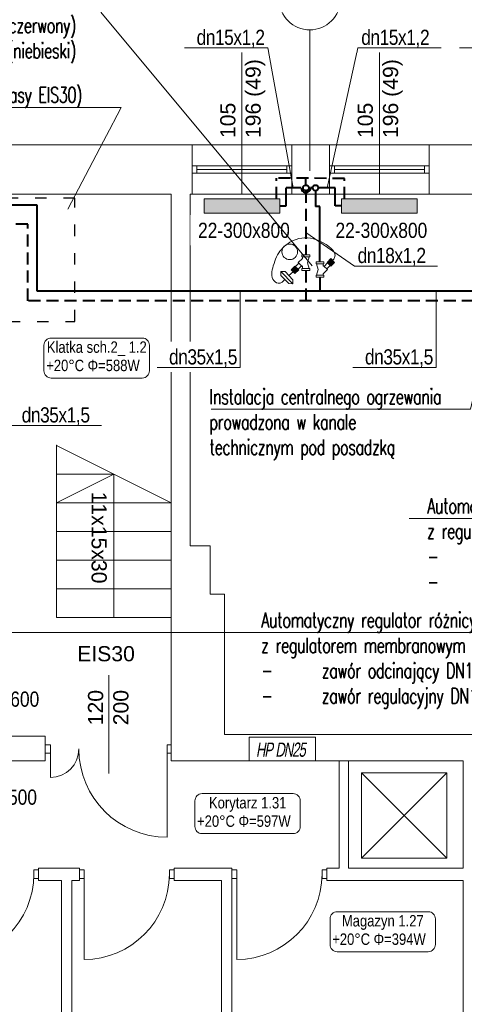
# Model space of a CAD drawing. Header units: millimetres. Extents: x -2390 to 43572, y -15084 to -12114.
# Tile 24 of 52: x 23461 to 23930, y -13682 to -12643. Entities that reach past the tile are written whole.
import ezdxf
from ezdxf import colors
from ezdxf.entities.mleader import LeaderData, LeaderLine
from ezdxf.enums import TextEntityAlignment as Align
from ezdxf.math import Vec2, Vec3

# ---------------------------------------------------------------- set-up
doc = ezdxf.new("R2010")
doc.units = ezdxf.units.MM
for name, pattern in [('ACAD_ISO03W100', [30, 12, -18]), ('DASHDOT', [1, 0.5, -0.25, 0, -0.25]), ('DASHED', [1.905, 1.27, -0.635])]:
    doc.linetypes.add(name, pattern=pattern)
for name, color, linetype, lineweight in [('@ grzejniki', 7, 'Continuous', 30), ('@ opis C..O.', 7, 'Continuous', 18), ('@HYDRANTOWA', 108, 'DASHDOT', 40), ('IS-Działka (powrotna)', 5, 'DASHED', 40), ('IS-Działka (zasilająca)', 1, 'Continuous', 40), ('IS-Grzejnik', 7, 'Continuous', 5), ('IS-Grzejnik_etykieta', 7, 'Continuous', 5), ('IS-opis', 7, 'Continuous', 25), ('opisy', 5, 'Continuous', 5), ('stolarka', 3, 'Continuous', 9), ('wymiary', 6, 'Continuous', 5), ('zawory', 7, 'Continuous', 18), ('ściany nośne', 1, 'Continuous', 25)]:
    doc.layers.add(name, color=color, linetype=linetype, lineweight=lineweight)
doc.layers.add('IS-Room (Automatic)', color=7, linetype='Continuous', lineweight=5, true_color=0x000000)
doc.styles.add('Arial_Narrow_____', font='ARIALN.TTF')
doc.styles.add('ROMANS', font='romans.shx', dxfattribs={"height": 1})
doc.styles.add('SIMPLEX', font='simplex.shx', dxfattribs={"width": 0.75})
doc.styles.get("Standard").update_dxf_attribs({"font": 'arial.ttf'})
doc.styles.add('STYLE1', font='arial.ttf', dxfattribs={"width": 0.8, "oblique": 10})
doc.styles.add('TABELKA', font='romans.shx', dxfattribs={"width": 0.9})

# ---------------------------------------------------------------- blocks, each defined once
blk = doc.blocks.new('A$C19E64F29')
at = {"layer": 'zawory'}
for p, q in [((-15.4, -0.7), (-11.5, 3.3)), ((-10.4, -3.6), (-14.4, 0.4)), ((-10.4, -3.6), (-14.4, 0.4)), ((-9.9, -3), (-13.8, 0.9)), ((-9.8, -3), (-13.8, 0.9)), ((-9.3, -2.5), (-13.3, 1.5)), ((-9.3, -2.5), (-13.3, 1.5)), ((-8.8, -1.9), (-12.7, 2)), ((-8.8, -1.9), (-12.7, 2)), ((-8.2, -1.4), (-12.2, 2.6)), ((-7.5, -0.7), (-11.5, 3.3)), ((4.1, -2.2), (4.1, 0)), ((-11.5, -4.7), (-15.4, -0.7)), ((-10.9, -4.1), (-14.9, -0.2)), ((-11.5, -4.7), (-7.5, -0.7)), ((-7.3, -7.6), (-10.9, -4.1)), ((-10.9, -4.1), (-10.9, -4.1)), ((-4.5, -4.9), (-8.1, -1.3)), ((-7.9, -8.3), (-3.9, -4.3)), ((-3.5, -12.7), (-7.9, -8.3)), ((4.1, -2.2), (-4.1, -2.2)), ((-3.5, -4.8), (-3.9, -4.3)), ((-3.5, -2.2), (-3.5, -4.8)), ((1.9, -8.2), (3.5, -2.2)), ((3.5, -14.3), (1.9, -8.2)), ((4.1, -14.3), (-4.1, -14.3)), ((-3.5, -12.7), (-3.5, -14.3)), ((4.1, -16.4), (4.1, -14.3))]:
    blk.add_line(p, q, dxfattribs=at)
for points in [[(-4.1, -2.2), (-4.1, 0), (4.1, 0)], [(4.1, -16.4), (-4.1, -16.4), (-4.1, -14.3)]]:
    blk.add_lwpolyline(points, dxfattribs=at)
blk = doc.blocks.new('A$C419A285A')
at = {"layer": '@ grzejniki', "lineweight": 0}
for p, q in [((-135, -10), (-105, 20)), ((-105, 20), (15, 20)), ((-45, 20), (-45, 58)), ((15, 20), (45, -10)), ((-105, -40), (-135, -10)), ((-135, -10), (45, -10)), ((15, -40), (-105, -40)), ((-45, -100), (-45, -40)), ((45, -10), (15, -40))]:
    blk.add_line(p, q, dxfattribs=at)
blk = doc.blocks.new('A$C3D8D556D')
at = {"layer": '@ grzejniki', "lineweight": 0}
blk.add_circle((29.5, 37.9), 8.23, dxfattribs=at)
blk.add_spline([(-2.4, 45.9), (-3.7, 48.6), (-0.9, 54.8), (14.8, 55.3), (32.1, 46.8), (42.6, 31.3), (40.7, 6.1), (23.5, -9.3), (20.4, -7.3)], degree=3, dxfattribs=at)
at = {"layer": '@ grzejniki', "lineweight": 0, "xscale": -0.1, "yscale": 0.1, "zscale": 0.1, "rotation": 43.66614677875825}
blk.add_blockref('A$C419A285A', (-1.6, 38.6), dxfattribs=at)
at = {"layer": '@ grzejniki', "xscale": -1}
for p, rotation in [((9.8, 21), 90), ((19.1, 6.1), 270.0000000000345)]:
    blk.add_blockref('A$C19E64F29', p, dxfattribs=dict(at, rotation=rotation))
blk = doc.blocks.new('_None')

msp = doc.modelspace()

# ---------------------------------------------------------------- hatches: boundary and pattern name
at = {"layer": 'IS-Grzejnik', "transparency": 33554687, "extrusion": (0, 0, -1)}
for points in [[(-23735.2, -12847.3), (-23655.2, -12847.3), (-23655.2, -12832.2), (-23735.2, -12832.1)], [(-23880.2, -12847.3), (-23800.2, -12847.3), (-23800.2, -12832.2), (-23880.2, -12832.1)]]:
    msp.add_hatch(color=256, dxfattribs=at).paths.add_polyline_path(points)

# ---------------------------------------------------------------- linework, layer by layer
at = {"layer": '@HYDRANTOWA', "color": 252, "linetype": 'Continuous', "lineweight": 20, "transparency": 33554687}
msp.add_lwpolyline([(23702.7, -13425.1), (23772.7, -13425.1), (23772.7, -13400.1), (23702.7, -13400.1)], close=True, dxfattribs=at)
at = {"layer": 'IS-Działka (powrotna)', "ltscale": 10}
for p, q in [((23803.5, -12810.6), (23731.8, -12810.5)), ((23731.8, -12832.1), (23731.8, -12810.5)), ((23762.7, -12817.6), (23762.7, -12810.5)), ((23803.5, -12832.2), (23803.5, -12810.6)), ((23469.3, -12858.8), (23223.9, -12858.8)), ((23469.3, -12939.6), (23469.3, -12858.8)), ((23762.7, -12907.7), (23762.7, -12939.6)), ((25978.3, -12939.6), (23469.3, -12939.6))]:
    msp.add_line(p, q, dxfattribs=at)
at = {"layer": 'IS-Działka (powrotna)', "ltscale": 80}
msp.add_circle((23762.7, -12820.6), 3, dxfattribs=at)
at = {"layer": 'IS-Działka (zasilająca)'}
for p, q in [((23757.7, -12820.6), (23741.8, -12820.6)), ((23741.8, -12839.7), (23741.8, -12820.6)), ((23769.7, -12820.6), (23767.7, -12820.6)), ((23772.7, -12823.6), (23772.7, -12840.1)), ((23793.5, -12820.6), (23775.7, -12820.6)), ((23793.5, -12839.7), (23793.5, -12820.6)), ((23479.3, -12838.8), (23214.6, -12838.8)), ((23479.3, -12929.6), (23479.3, -12838.8)), ((23735.2, -12839.7), (23741.8, -12839.7)), ((23777.5, -12840.1), (23772.7, -12840.1)), ((23777.5, -12898.5), (23777.5, -12840.1)), ((23800.2, -12839.7), (23793.5, -12839.7)), ((23777.5, -12914.9), (23777.5, -12929.6)), ((25978.3, -12929.6), (23479.3, -12929.6))]:
    msp.add_line(p, q, dxfattribs=at)
msp.add_circle((23772.7, -12820.6), 3, dxfattribs=at)
msp.add_arc((23762.7, -12820.6), 5, 179.9992, 0.0013, dxfattribs=at)
at = {"layer": 'IS-Grzejnik', "extrusion": (0, 0, -1)}
for points in [[(-23735.2, -12847.3), (-23655.2, -12847.4), (-23655.2, -12832.2), (-23735.2, -12832.1)], [(-23880.2, -12847.3), (-23800.2, -12847.4), (-23800.2, -12832.2), (-23880.2, -12832.1)]]:
    msp.add_lwpolyline(points, close=True, dxfattribs=at)
at = {"layer": 'IS-Room (Automatic)'}
for points in [[(23493.9, -13021.2), (23590.1, -13021.2, 0.414214), (23597.6, -13013.7), (23597.6, -12986.5, 0.414214), (23590.1, -12979), (23493.9, -12979, 0.414214), (23486.4, -12986.5), (23486.4, -13013.7, 0.414214)], [(23653.1, -13501.8), (23749.3, -13501.8, 0.414214), (23756.8, -13494.3), (23756.8, -13467.1, 0.414214), (23749.3, -13459.6), (23653.1, -13459.6, 0.414214), (23645.6, -13467.1), (23645.6, -13494.3, 0.414214)], [(23795.7, -13626.3), (23891.8, -13626.3, 0.414214), (23899.3, -13618.8), (23899.3, -13591.6, 0.414214), (23891.8, -13584.1), (23795.7, -13584.1, 0.414214), (23788.2, -13591.6), (23788.2, -13618.8, 0.414214)]]:
    msp.add_lwpolyline(points, format="xyb", close=True, dxfattribs=at)
at = {"layer": 'opisy', "color": 252, "lineweight": 0}
for p, q in [((23695.2, -12827.2), (23695.2, -12662.6)), ((23840.2, -12827.2), (23840.2, -12662.6)), ((23499.7, -13092.2), (23620.7, -13152.8)), ((23560.2, -13122.5), (23499.7, -13152.8)), ((23560.2, -13122.5), (23560.2, -13273.9)), ((23554.7, -13438.5), (23554.7, -13334.8))]:
    msp.add_line(p, q, dxfattribs=at)
at = {"layer": 'stolarka', "color": 252, "lineweight": 0}
for p, q in [((23642.7, -12797.2), (23647.7, -12797.2)), ((23647.7, -12805.2), (23642.7, -12805.2)), ((23647.7, -12797.2), (23647.7, -12805.2)), ((23647.7, -12797.2), (23742.7, -12797.2)), ((23647.7, -12801.2), (23742.7, -12801.2)), ((23647.7, -12805.2), (23742.7, -12805.2)), ((23747.7, -12797.2), (23742.7, -12797.2)), ((23742.7, -12797.2), (23742.7, -12805.2)), ((23742.7, -12805.2), (23747.7, -12805.2)), ((23787.7, -12797.2), (23792.7, -12797.2)), ((23792.7, -12805.2), (23787.7, -12805.2)), ((23792.7, -12797.2), (23792.7, -12805.2)), ((23792.7, -12797.2), (23887.7, -12797.2)), ((23792.7, -12801.2), (23887.7, -12801.2)), ((23792.7, -12805.2), (23887.7, -12805.2)), ((23892.7, -12797.2), (23887.7, -12797.2)), ((23887.7, -12797.2), (23887.7, -12805.2)), ((23887.7, -12805.2), (23892.7, -12805.2)), ((23493.2, -13408), (23487.7, -13408)), ((23493.2, -13417), (23493.2, -13408)), ((23616.2, -13408), (23620.7, -13408)), ((23616.2, -13417), (23616.2, -13408)), ((23493.2, -13417), (23487.7, -13417)), ((23493.2, -13412.5), (23493.2, -13442.5)), ((23616.2, -13412.5), (23616.2, -13505.5)), ((23616.2, -13417), (23620.7, -13417)), ((23475.7, -13540.1), (23480.7, -13540.1)), ((23475.7, -13549.1), (23475.7, -13540.1)), ((23528.7, -13540.1), (23523.7, -13540.1)), ((23528.7, -13549.1), (23528.7, -13540.1)), ((23618.7, -13540.1), (23623.7, -13540.1)), ((23618.7, -13549.1), (23618.7, -13540.1)), ((23689.7, -13540.1), (23684.7, -13540.1)), ((23689.7, -13549.1), (23689.7, -13540.1)), ((23779.7, -13540.1), (23784.7, -13540.1)), ((23779.7, -13549.1), (23779.7, -13540.1)), ((23475.7, -13549.1), (23480.7, -13549.1)), ((23528.7, -13549.1), (23523.7, -13549.1)), ((23528.7, -13544.6), (23528.7, -13634.6)), ((23618.7, -13549.1), (23623.7, -13549.1)), ((23689.7, -13549.1), (23684.7, -13549.1)), ((23689.7, -13544.6), (23689.7, -13634.6)), ((23779.7, -13549.1), (23784.7, -13549.1))]:
    msp.add_line(p, q, dxfattribs=at)
for points in [[(23385.7, -13634.6, 0.411545), (23475.7, -13544.6)], [(23528.7, -13634.6, 0.411545), (23618.7, -13544.6)], [(23689.7, -13634.6, 0.411545), (23779.7, -13544.6)]]:
    msp.add_lwpolyline(points, format="xyb", dxfattribs=at)
for centre, radius, start, end in [((23493.2, -13412.5), 30, 270, 0), ((23616.2, -13412.5), 93, 180.0031, 270)]:
    msp.add_arc(centre, radius, start, end, dxfattribs=at)
at = {"layer": 'wymiary', "color": 0}
msp.add_line((23766.8, -12653.9), (23766.8, -12802.8), dxfattribs=at)
msp.add_circle((23766.8, -12621.7), 32.3, dxfattribs=at)
at = {"layer": 'ściany nośne', "color": 252, "lineweight": 0}
for p, q in [((23327.7, -12775.2), (24077.7, -12775.2)), ((23642.7, -12827.2), (23642.7, -12775.2)), ((23747.7, -12827.2), (23747.7, -12775.2)), ((23787.7, -12827.2), (23787.7, -12775.2)), ((23892.7, -12827.2), (23892.7, -12775.2)), ((23352.7, -12827.2), (23620.7, -12827.2)), ((23620.7, -13398.9), (23620.7, -12827.2)), ((23640.7, -12827.2), (24077.7, -12827.2)), ((23640.7, -12827.2), (23640.7, -13198.1)), ((23499.7, -13273.9), (23499.7, -13092.2)), ((23499.7, -13122.5), (23560.2, -13122.5)), ((23499.7, -13152.8), (23620.7, -13152.8)), ((23499.7, -13183.1), (23620.7, -13183.1)), ((23640.7, -13198.1), (23661.7, -13198.1)), ((23661.7, -13198.1), (23661.7, -13249.1)), ((23499.7, -13213.3), (23620.7, -13213.3)), ((23499.7, -13243.6), (23620.7, -13243.6)), ((23661.7, -13249.1), (23676.7, -13249.1)), ((23676.7, -13249.1), (23676.7, -13397.1)), ((23499.7, -13273.9), (23620.7, -13273.9)), ((24232.7, -13397.1), (23676.7, -13397.1)), ((23352.7, -13398.9), (23487.6, -13398.9)), ((23487.6, -13398.9), (23487.6, -13425.1)), ((23620.7, -13398.9), (23620.7, -13425.1)), ((23487.6, -13425.1), (23357.7, -13425.1)), ((23620.7, -13425.1), (23928.7, -13425.1)), ((23797.7, -13538.1), (23797.7, -13425.1)), ((23807.7, -13538.1), (23807.7, -13425.1)), ((23928.7, -13425.1), (23928.7, -13538.1)), ((23928.7, -13538.1), (23928.7, -13425.1)), ((23821.2, -13437.7), (23821.2, -13527.7)), ((23911.2, -13437.7), (23821.2, -13437.7)), ((23821.2, -13437.7), (23911.2, -13527.7)), ((23821.2, -13527.7), (23911.2, -13437.7)), ((23911.2, -13527.7), (23911.2, -13437.7)), ((23821.2, -13527.7), (23911.2, -13527.7)), ((23480.7, -13538.1), (23523.7, -13538.1)), ((23480.7, -13538.1), (23480.7, -13551.1)), ((23523.7, -13551.1), (23523.7, -13538.1)), ((23623.7, -13538.1), (23684.7, -13538.1)), ((23623.7, -13538.1), (23684.7, -13538.1)), ((23623.7, -13551.1), (23623.7, -13538.1)), ((23684.7, -13551.1), (23684.7, -13538.1)), ((23784.7, -13538.1), (23784.7, -13551.1)), ((23784.7, -13538.1), (23797.7, -13538.1)), ((23807.7, -13538.1), (23928.7, -13538.1)), ((23504.7, -13551.1), (23480.7, -13551.1)), ((23504.7, -13778.2), (23504.7, -13551.1)), ((23523.7, -13551.1), (23515.7, -13551.1)), ((23515.7, -13997.2), (23515.7, -13551.1)), ((23673.7, -13551.2), (23623.7, -13551.1)), ((23673.7, -13551.1), (23673.7, -13779.2)), ((23684.7, -13779.2), (23684.7, -13551.2)), ((23684.7, -13551.2), (23684.7, -13551.2)), ((23784.7, -13551.2), (23928.7, -13551.2)), ((23928.7, -13551.2), (23928.7, -13604.1)), ((23928.7, -13604.1), (23928.7, -13997.2))]:
    msp.add_line(p, q, dxfattribs=at)
at = {"layer": 'ściany nośne'}
msp.add_line((23772.7, -12820.6), (23772.7, -12820.6), dxfattribs=at)
at = {"layer": 'ściany nośne', "color": 252, "lineweight": 0}
for p in [(23499.7, -13092.2), (23499.7, -13122.5), (23499.7, -13152.8), (23499.7, -13183.1), (23499.7, -13213.3), (23499.7, -13243.6)]:
    msp.add_point(p, dxfattribs=at)

# ---------------------------------------------------------------- texts
at = {"layer": '@HYDRANTOWA', "color": 252, "lineweight": 20, "transparency": 33554687, "insert": (23710, -13405.7), "char_height": 15, "width": 74.95, "attachment_point": 1, "style": 'STYLE1'}
msp.add_mtext('{\\W0.65;\\T0.9;HP DN25}', dxfattribs=at)
at = {"layer": 'IS-Grzejnik_etykieta', "lineweight": 0, "insert": (23384.6, -13351.9), "char_height": 16, "attachment_point": 1, "bg_fill": 2}
msp.add_mtext_dynamic_manual_height_columns('{\\fArial Narrow|b0|i0|c238|p34;22-600x600}', width=61.082, gutter_width=299.6, heights=[0], dxfattribs=at)
at = {"layer": 'IS-Room (Automatic)', "style": 'Arial_Narrow_____'}
for s, p in [('Klatka sch.2_ 1.2', (23542.1, -12998.2)), ('Korytarz 1.31', (23701.3, -13478.8)), ('Magazyn 1.27', (23843.8, -13603.3))]:
    msp.add_text(s, height=12, dxfattribs=at).set_placement(p, align=Align.BOTTOM_CENTER)
for p in [(23528.7, -13001.9), (23687.8, -13482.6), (23830.4, -13607.1)]:
    msp.add_text('+20°C', height=12, dxfattribs=at).set_placement(p, align=Align.TOP_RIGHT)
for s, p in [('Φ=588W', (23532.4, -13001.9)), ('Φ=597W', (23691.6, -13482.6)), ('Φ=394W', (23834.1, -13607.1))]:
    msp.add_text(s, height=12, dxfattribs=at).set_placement(p, align=Align.TOP_LEFT)
at = {"layer": 'opisy', "color": 252, "lineweight": 0, "char_height": 16, "attachment_point": 1}
for s, insert, width, rotation in [('105\\P196 (49)', (23672.3, -12768.1), 104.913, 90), ('105\\P196 (49)', (23817.3, -12768.1), 104.913, 90), ('11x15x30', (23552.6, -13141), 104.913, 270), ('120\\P200', (23532.8, -13387.5), 6.698, 90)]:
    msp.add_mtext(s, dxfattribs=dict(at, insert=insert, width=width, rotation=rotation))
at = {"layer": 'opisy', "color": 252, "lineweight": 0, "insert": (23521.4, -13304), "char_height": 16, "width": 104.913, "attachment_point": 1}
msp.add_mtext('EIS30', dxfattribs=at)

# ---------------------------------------------------------------- leaders
at = {"layer": '@ opis C..O.'}
ml = msp.add_multileader_mtext('Standard', dxfattribs=at)
ml.set_content('{\\Fsimplex|c238;\\W0.7;\\T0.95;Automatyczny regulator różnicy ciśnień \\Pz regulatorem membranowym \\P\\pxi-2,l2,t4;\\A1;-^Izawór odcinający DN15\\A0; (czerwony) \\P-^Izawór regulacyjny \\A1;DN15\\A0; (niebieski\\A1;)}', color=256, style='ROMANS')
ml.set_leader_properties(color=256, linetype='ByLayer', lineweight=5)
ml.set_arrow_properties(name='NONE')
ml.build(insert=Vec2(0, 0))
ml.multileader.update_dxf_attribs({"text_left_attachment_type": 6, "text_right_attachment_type": 6, "dogleg_length": 0, "arrow_head_size": 0})
ctx = ml.context
ctx.base_point, ctx.char_height, ctx.arrow_head_size, ctx.plane_origin = Vec3(23888.7, -13169.3), 16, 0, Vec3(25121.7, -13726.4)
ctx.left_attachment, ctx.right_attachment = 6, 6
notes = []
notes.append((ctx, [(1, (1, 1, 0), (24212.7, -13169.3), (-1, 0), 0, [(0, [(24375.2, -12921)], 0, [])])]))
ctx.mtext.insert, ctx.mtext.width, ctx.mtext.line_spacing_style, ctx.mtext.flow_direction = Vec3(23890.7, -13148), 335.715, 2, 5
at = {"layer": 'IS-opis', "color": 7}
ml = msp.add_multileader_mtext('Standard', dxfattribs=at)
ml.set_content('{\\fArial Narrow|b0|i0|c238|p34;\\W1;\\T0.95;\\C256;dn35x1,5}', color=7, style='TABELKA')
ml.set_leader_properties(color=256, linetype='ByLayer', lineweight=5)
ml.set_arrow_properties(name='NONE')
ml.build(insert=Vec2(0, 0))
ml.multileader.update_dxf_attribs({"has_dogleg": 0, "text_left_attachment_type": 6, "text_right_attachment_type": 6, "dogleg_length": 0, "arrow_head_size": 0})
ctx = ml.context
ctx.base_point, ctx.char_height, ctx.arrow_head_size, ctx.landing_gap_size, ctx.plane_origin, ctx.plane_y_axis = Vec3(23821.4, -13010.1), 16, 0, 4, Vec3(20533.5, -13627.2), Vec3(0, 1, 0)
ctx.left_attachment, ctx.right_attachment, ctx.text_align_type = 6, 6, 1
notes.append((ctx, [(0, (1, 1, 0), (23900.2, -13010.1), (-1, 0), 0, [(0, [(23900.2, -12929.6)], 0, [])])]))
ctx.mtext.insert, ctx.mtext.alignment, ctx.mtext.line_spacing_style, ctx.mtext.flow_direction = Vec3(23860.8, -12990.9), 2, 2, 5
ml = msp.add_multileader_mtext('Standard', dxfattribs=at)
ml.set_content('{\\fArial Narrow|b0|i0|c238|p34;\\W1;\\T0.95;\\C256;dn35x1,5}', color=7, style='TABELKA')
ml.set_leader_properties(color=256, linetype='ByLayer', lineweight=5)
ml.set_arrow_properties(name='NONE')
ml.build(insert=Vec2(0, 0))
ml.multileader.update_dxf_attribs({"has_dogleg": 0, "text_left_attachment_type": 6, "text_right_attachment_type": 6, "dogleg_length": 0, "arrow_head_size": 0})
ctx = ml.context
ctx.base_point, ctx.char_height, ctx.arrow_head_size, ctx.landing_gap_size, ctx.plane_origin, ctx.plane_y_axis = Vec3(23459.3, -13071.3), 16, 0, 4, Vec3(20171.4, -13688.4), Vec3(0, 1, 0)
ctx.left_attachment, ctx.right_attachment, ctx.text_align_type = 6, 6, 1
notes.append((ctx, [(1, (1, 1, 0), (23459.3, -13071.3), (1, 0), 0, [(0, [(23429.9, -13071.3)], 0, [])])]))
ctx.mtext.insert, ctx.mtext.alignment, ctx.mtext.line_spacing_style, ctx.mtext.flow_direction = Vec3(23498.7, -13052.1), 2, 2, 5
for ctx, leaders in notes:
    for number, flags, end, landing, length, lines in leaders:
        leader = LeaderData()
        leader.index, (leader.has_last_leader_line, leader.has_dogleg_vector, leader.attachment_direction) = number, flags
        leader.last_leader_point, leader.dogleg_vector, leader.dogleg_length = Vec3(end), Vec3(landing), length
        for number, points, colour, breaks in lines:
            line = LeaderLine()
            line.index, line.vertices, line.color, line.breaks = number, Vec3.list(points), colors.encode_raw_color(colour), breaks
            leader.lines.append(line)
        ctx.leaders.append(leader)

# ---------------------------------------------------------------- next in the draw order: texts
at = {"layer": 'IS-Grzejnik_etykieta', "lineweight": 0, "char_height": 16, "attachment_point": 1, "bg_fill": 2}
for s, insert in [('{\\fArial Narrow|b0|i0|c238|p34;22-300x800}', (23648.9, -12857.4)), ('{\\fArial Narrow|b0|i0|c238|p34;22-300x800}', (23793.9, -12857.4)), ('{\\fArial Narrow|b0|i0|c238|p34;22-900x500}', (23382.2, -13455.3))]:
    msp.add_mtext_dynamic_manual_height_columns(s, width=61.082, gutter_width=299.6, heights=[0], dxfattribs=dict(at, insert=insert))

# ---------------------------------------------------------------- next in the draw order: leaders
at = {"layer": 'IS-opis', "color": 7}
ml = msp.add_multileader_mtext('Standard', dxfattribs=at)
ml.set_content('{\\fArial Narrow|b0|i0|c238|p34;\\W1;\\T0.95;\\C256;dn15x1,2}', color=7, style='TABELKA')
ml.set_leader_properties(color=256, linetype='ByLayer', lineweight=5)
ml.set_arrow_properties(name='NONE')
ml.build(insert=Vec2(0, 0))
ml.multileader.update_dxf_attribs({"has_dogleg": 0, "text_left_attachment_type": 6, "text_right_attachment_type": 6, "dogleg_length": 0, "arrow_head_size": 0})
ctx = ml.context
ctx.base_point, ctx.char_height, ctx.arrow_head_size, ctx.landing_gap_size, ctx.plane_origin, ctx.plane_y_axis = Vec3(23643.9, -12673), 16, 0, 4, Vec3(20311.5, -13261), Vec3(0, 1, 0)
ctx.left_attachment, ctx.right_attachment, ctx.text_align_type = 6, 6, 1
notes = []
notes.append((ctx, [(0, (1, 1, 0), (23722.5, -12673), (-1, 0), 0, [(0, [(23749.2, -12820.6)], 0, [])])]))
ctx.mtext.insert, ctx.mtext.alignment, ctx.mtext.line_spacing_style, ctx.mtext.flow_direction = Vec3(23683.2, -12653.8), 2, 2, 5
ctx.mtext.has_bg_fill, ctx.mtext.bg_color, ctx.mtext.bg_scale_factor, ctx.mtext.bg_transparency, ctx.mtext.use_window_bg_color = 1, -1027028792, 1.5, 0, 1
ml = msp.add_multileader_mtext('Standard', dxfattribs=at)
ml.set_content('{\\fArial Narrow|b0|i0|c238|p34;\\W1;\\T0.95;\\C256;dn15x1,2}', color=7, style='TABELKA')
ml.set_leader_properties(color=256, linetype='ByLayer', lineweight=5)
ml.set_arrow_properties(name='NONE')
ml.build(insert=Vec2(0, 0))
ml.multileader.update_dxf_attribs({"has_dogleg": 0, "text_left_attachment_type": 6, "text_right_attachment_type": 6, "dogleg_length": 0, "arrow_head_size": 0})
ctx = ml.context
ctx.base_point, ctx.char_height, ctx.arrow_head_size, ctx.landing_gap_size, ctx.plane_origin, ctx.plane_y_axis = Vec3(23817.5, -12673), 16, 0, 4, Vec3(20496.4, -13261), Vec3(0, 1, 0)
ctx.left_attachment, ctx.right_attachment, ctx.text_align_type = 6, 6, 1
notes.append((ctx, [(1, (1, 1, 0), (23817.5, -12673), (1, 0), 0, [(0, [(23785.2, -12820.6)], 0, [])])]))
ctx.mtext.insert, ctx.mtext.alignment, ctx.mtext.line_spacing_style, ctx.mtext.flow_direction = Vec3(23856.9, -12653.8), 2, 2, 5
ctx.mtext.has_bg_fill, ctx.mtext.bg_color, ctx.mtext.bg_scale_factor, ctx.mtext.bg_transparency, ctx.mtext.use_window_bg_color = 1, -1027028792, 1.5, 0, 1
ml = msp.add_multileader_mtext('Standard', dxfattribs=at)
ml.set_content('{\\fArial Narrow|b0|i0|c238|p34;\\W1;\\T0.95;\\C256;dn15x1,2}', color=7, style='TABELKA')
ml.set_leader_properties(color=256, linetype='ByLayer', lineweight=5)
ml.set_arrow_properties(name='NONE')
ml.build(insert=Vec2(0, 0))
ml.multileader.update_dxf_attribs({"has_dogleg": 0, "text_left_attachment_type": 6, "text_right_attachment_type": 6, "dogleg_length": 0, "arrow_head_size": 0})
ctx = ml.context
ctx.base_point, ctx.char_height, ctx.arrow_head_size, ctx.landing_gap_size, ctx.plane_origin, ctx.plane_y_axis = Vec3(23933.9, -12673), 16, 0, 4, Vec3(20601.5, -13261), Vec3(0, 1, 0)
ctx.left_attachment, ctx.right_attachment, ctx.text_align_type = 6, 6, 1
notes.append((ctx, [(0, (1, 1, 0), (24012.5, -12673), (-1, 0), 0, [(0, [(24039.2, -12820.6)], 0, [])])]))
ctx.mtext.insert, ctx.mtext.alignment, ctx.mtext.line_spacing_style, ctx.mtext.flow_direction = Vec3(23973.2, -12653.8), 2, 2, 5
ctx.mtext.has_bg_fill, ctx.mtext.bg_color, ctx.mtext.bg_scale_factor, ctx.mtext.bg_transparency, ctx.mtext.use_window_bg_color = 1, -1027028792, 1.5, 0, 1
ml = msp.add_multileader_mtext('Standard', dxfattribs=at)
ml.set_content('{\\fArial Narrow|b0|i0|c238|p34;\\W1;\\T0.95;\\C256;dn35x1,5}', color=7, style='TABELKA')
ml.set_leader_properties(color=256, linetype='ByLayer', lineweight=5)
ml.set_arrow_properties(name='NONE')
ml.build(insert=Vec2(0, 0))
ml.multileader.update_dxf_attribs({"has_dogleg": 0, "text_left_attachment_type": 6, "text_right_attachment_type": 6, "dogleg_length": 0, "arrow_head_size": 0})
ctx = ml.context
ctx.base_point, ctx.char_height, ctx.arrow_head_size, ctx.landing_gap_size, ctx.plane_origin, ctx.plane_y_axis = Vec3(23614.7, -13010.1), 16, 0, 4, Vec3(20326.8, -13627.2), Vec3(0, 1, 0)
ctx.left_attachment, ctx.right_attachment, ctx.text_align_type = 6, 6, 1
notes.append((ctx, [(0, (1, 1, 0), (23693.5, -13010.1), (-1, 0), 0, [(0, [(23693.5, -12929.6)], 0, [])])]))
ctx.mtext.insert, ctx.mtext.alignment, ctx.mtext.line_spacing_style, ctx.mtext.flow_direction = Vec3(23654.1, -12990.9), 2, 2, 5
ctx.mtext.has_bg_fill, ctx.mtext.bg_color, ctx.mtext.bg_scale_factor, ctx.mtext.bg_transparency, ctx.mtext.use_window_bg_color = 1, -1027028792, 1.5, 0, 1
for ctx, leaders in notes:
    for number, flags, end, landing, length, lines in leaders:
        leader = LeaderData()
        leader.index, (leader.has_last_leader_line, leader.has_dogleg_vector, leader.attachment_direction) = number, flags
        leader.last_leader_point, leader.dogleg_vector, leader.dogleg_length = Vec3(end), Vec3(landing), length
        for number, points, colour, breaks in lines:
            line = LeaderLine()
            line.index, line.vertices, line.color, line.breaks = number, Vec3.list(points), colors.encode_raw_color(colour), breaks
            leader.lines.append(line)
        ctx.leaders.append(leader)

# ---------------------------------------------------------------- next in the draw order: linework, layer by layer
at = {"layer": 'IS-Działka (powrotna)', "ltscale": 10}
msp.add_line((23762.7, -12823.6), (23762.7, -12891.3), dxfattribs=at)

# ---------------------------------------------------------------- next in the draw order: block references
at = {"layer": 'ściany nośne', "rotation": 90}
msp.add_blockref('A$C3D8D556D', (23783.6, -12917.6), dxfattribs=at)

# ---------------------------------------------------------------- next in the draw order: leaders
at = {"layer": '@ opis C..O.'}
ml = msp.add_multileader_mtext('Standard', dxfattribs=at)
ml.set_content('{\\Fsimplex|c238;\\W0.7;\\T0.95;Automatyczny regulator różnicy ciśnień \\Pz regulatorem membranowym \\P\\pxi-2,l2,t4;\\A1;-^Izawór odcinający DN15\\A0; (czerwony) \\P-^Izawór regulacyjny \\A1;DN15\\A0; (niebieski\\A1;)}', color=256, style='ROMANS')
ml.set_leader_properties(color=256, linetype='ByLayer', lineweight=5)
ml.set_arrow_properties(name='NONE')
ml.build(insert=Vec2(0, 0))
ml.multileader.update_dxf_attribs({"text_left_attachment_type": 6, "text_right_attachment_type": 6, "dogleg_length": 0, "arrow_head_size": 0})
ctx = ml.context
ctx.base_point, ctx.char_height, ctx.arrow_head_size, ctx.plane_origin = Vec3(23713.6, -13289.7), 16, 0, Vec3(24946.6, -13857.8)
ctx.left_attachment, ctx.right_attachment = 6, 6
notes = []
notes.append((ctx, [(0, (1, 1, 0), (23713.6, -13289.7), (1, 0), 0, [(0, [(23412.1, -13289.7)], 0, [])])]))
ctx.mtext.insert, ctx.mtext.width, ctx.mtext.line_spacing_style, ctx.mtext.flow_direction = Vec3(23715.6, -13268.4), 335.715, 2, 5
at = {"layer": 'IS-opis', "color": 7}
ml = msp.add_multileader_mtext('Standard', dxfattribs=at)
ml.set_content('{\\fArial Narrow|b0|i0|c238|p34;\\W1;\\T0.95;\\C256;dn18x1,2}', color=7, style='TABELKA')
ml.set_leader_properties(color=256, linetype='ByLayer', lineweight=5)
ml.set_arrow_properties(name='NONE')
ml.build(insert=Vec2(0, 0))
ml.multileader.update_dxf_attribs({"has_dogleg": 0, "text_left_attachment_type": 6, "text_right_attachment_type": 6, "dogleg_length": 0, "arrow_head_size": 0})
ctx = ml.context
ctx.base_point, ctx.char_height, ctx.arrow_head_size, ctx.landing_gap_size, ctx.plane_origin, ctx.plane_y_axis = Vec3(23813.8, -12903.1), 16, 0, 4, Vec3(20525.9, -13520.2), Vec3(0, 1, 0)
ctx.left_attachment, ctx.right_attachment, ctx.text_align_type = 6, 6, 1
notes.append((ctx, [(1, (1, 1, 0), (23813.8, -12903.1), (1, 0), 0, [(0, [(23762.7, -12867.8)], 0, [])])]))
ctx.mtext.insert, ctx.mtext.alignment, ctx.mtext.line_spacing_style, ctx.mtext.flow_direction = Vec3(23853.1, -12883.9), 2, 2, 5
at = {"layer": 'IS-opis', "transparency": 33554687}
ml = msp.add_multileader_mtext('Standard', dxfattribs=at)
ml.set_content('{\\W0.7;\\T0.95;\\C256;Instalacja centralnego ogrzewania  \\Pprowadzona w kanale \\Ptechnicznym pod posadzką}', color=252, style='SIMPLEX')
ml.set_leader_properties(color=256, linetype='ByLayer', lineweight=5)
ml.set_arrow_properties(name='NONE')
ml.build(insert=Vec2(0, 0))
ml.multileader.update_dxf_attribs({"text_left_attachment_type": 6, "text_right_attachment_type": 6, "dogleg_length": 0, "arrow_head_size": 0})
ctx = ml.context
ctx.base_point, ctx.char_height, ctx.arrow_head_size, ctx.plane_origin = Vec3(23659, -13054.1), 16, 0, Vec3(14635.6, -13019.7)
ctx.left_attachment, ctx.right_attachment = 6, 6
notes.append((ctx, [(1, (1, 1, 0), (23936.4, -13054.1), (-1, 0), 0, [(0, [(23964.5, -12929.6)], 0, [])])]))
ctx.mtext.insert, ctx.mtext.width, ctx.mtext.defined_height, ctx.mtext.line_spacing_style, ctx.mtext.flow_direction = Vec3(23661, -13032.8), 316.165, 16.2, 2, 5
for ctx, leaders in notes:
    for number, flags, end, landing, length, lines in leaders:
        leader = LeaderData()
        leader.index, (leader.has_last_leader_line, leader.has_dogleg_vector, leader.attachment_direction) = number, flags
        leader.last_leader_point, leader.dogleg_vector, leader.dogleg_length = Vec3(end), Vec3(landing), length
        for number, points, colour, breaks in lines:
            line = LeaderLine()
            line.index, line.vertices, line.color, line.breaks = number, Vec3.list(points), colors.encode_raw_color(colour), breaks
            leader.lines.append(line)
        ctx.leaders.append(leader)

# ---------------------------------------------------------------- next in the draw order: leaders
at = {"layer": '@ opis C..O.'}
ml = msp.add_multileader_mtext('Standard', dxfattribs=at)
ml.set_content('{\\Fsimplex|c238;\\W0.7;\\T0.95;Automatyczny regulator różnicy ciśnień \\Pz regulatorem membranowym \\P\\pxi-2,l2,t4;\\A1;-^Izawór odcinający DN15\\A0; (czerwony) \\P-^Izawór regulacyjny \\A1;DN15\\A0; (niebieski\\A1;)}', color=256, style='ROMANS')
ml.set_leader_properties(color=256, linetype='ByLayer', lineweight=5)
ml.set_arrow_properties(name='NONE')
ml.build(insert=Vec2(0, 0))
ml.multileader.update_dxf_attribs({"text_left_attachment_type": 6, "text_right_attachment_type": 6, "dogleg_length": 0, "arrow_head_size": 0})
ctx = ml.context
ctx.base_point, ctx.char_height, ctx.arrow_head_size, ctx.plane_origin = Vec3(23200.8, -12609.1), 16, 0, Vec3(24490.8, -13219.4)
ctx.left_attachment, ctx.right_attachment = 6, 6
notes = []
notes.append((ctx, [(1, (1, 1, 0), (23524.8, -12609.1), (-1, 0), 0, [(0, [(23769.3, -12902.8)], 0, [])])]))
ctx.mtext.insert, ctx.mtext.width, ctx.mtext.line_spacing_style, ctx.mtext.flow_direction = Vec3(23202.8, -12587.8), 335.715, 2, 5
ctx.mtext.has_bg_fill, ctx.mtext.bg_color, ctx.mtext.bg_scale_factor, ctx.mtext.bg_transparency, ctx.mtext.use_window_bg_color = 1, -1027028792, 1.5, 0, 1
for ctx, leaders in notes:
    for number, flags, end, landing, length, lines in leaders:
        leader = LeaderData()
        leader.index, (leader.has_last_leader_line, leader.has_dogleg_vector, leader.attachment_direction) = number, flags
        leader.last_leader_point, leader.dogleg_vector, leader.dogleg_length = Vec3(end), Vec3(landing), length
        for number, points, colour, breaks in lines:
            line = LeaderLine()
            line.index, line.vertices, line.color, line.breaks = number, Vec3.list(points), colors.encode_raw_color(colour), breaks
            leader.lines.append(line)
        ctx.leaders.append(leader)

# ---------------------------------------------------------------- next in the draw order: leaders
ml = msp.add_multileader_mtext('Standard', dxfattribs=at)
ml.set_content('{\\W0.7;\\T0.95;Właz rewizyjny systemowy (klasy EIS30) \\Pkanału technicznego }', color=256, style='ROMANS')
ml.set_leader_properties(color=256, linetype='ByLayer', lineweight=5)
ml.set_arrow_properties(name='NONE')
ml.build(insert=Vec2(0, 0))
ml.multileader.update_dxf_attribs({"text_left_attachment_type": 6, "text_right_attachment_type": 6, "dogleg_length": 0, "arrow_head_size": 0})
ctx = ml.context
ctx.base_point, ctx.char_height, ctx.arrow_head_size, ctx.plane_origin = Vec3(23235.9, -12735.8), 16, 0, Vec3(14011.2, -12701.2)
ctx.left_attachment, ctx.right_attachment = 6, 6
notes = []
notes.append((ctx, [(1, (1, 1, 0), (23567.9, -12735.8), (-1, 0), 0, [(0, [(23511.7, -12843)], 0, [])])]))
ctx.mtext.insert, ctx.mtext.width, ctx.mtext.defined_height, ctx.mtext.line_spacing_style, ctx.mtext.flow_direction = Vec3(23237.9, -12714.5), 340.702, 16.2, 2, 5
ctx.mtext.has_bg_fill, ctx.mtext.bg_color, ctx.mtext.bg_scale_factor, ctx.mtext.bg_transparency, ctx.mtext.use_window_bg_color = 1, -1027028792, 1.5, 0, 1
for ctx, leaders in notes:
    for number, flags, end, landing, length, lines in leaders:
        leader = LeaderData()
        leader.index, (leader.has_last_leader_line, leader.has_dogleg_vector, leader.attachment_direction) = number, flags
        leader.last_leader_point, leader.dogleg_vector, leader.dogleg_length = Vec3(end), Vec3(landing), length
        for number, points, colour, breaks in lines:
            line = LeaderLine()
            line.index, line.vertices, line.color, line.breaks = number, Vec3.list(points), colors.encode_raw_color(colour), breaks
            leader.lines.append(line)
        ctx.leaders.append(leader)

# ---------------------------------------------------------------- next in the draw order: linework, layer by layer
at = {"layer": 'IS-Działka (zasilająca)', "linetype": 'ACAD_ISO03W100', "lineweight": 25}
msp.add_lwpolyline([(23389.1, -12961.4), (23519.1, -12961.4), (23519.1, -12831.4), (23389.1, -12831.4)], close=True, dxfattribs=at)

doc.saveas('drawing.dxf')
